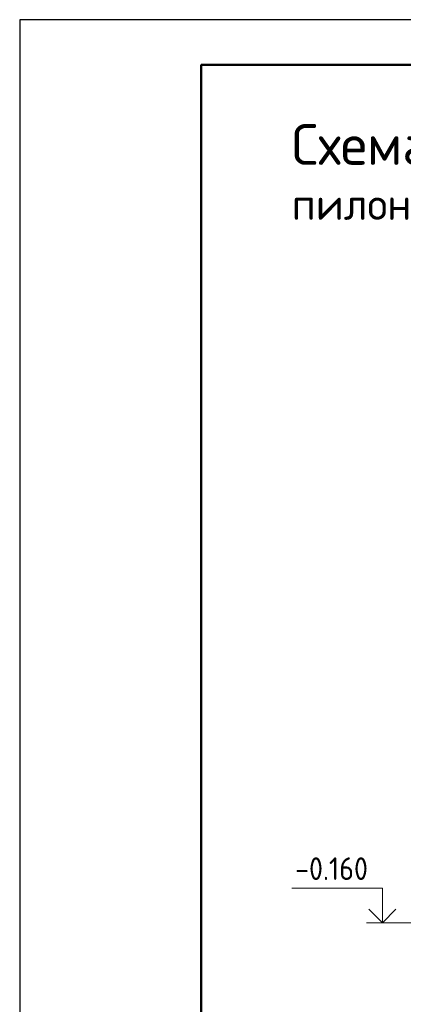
# Model space of a CAD drawing. Header units: millimetres. Extents: x 0 to 42000, y 0 to 29700.
# Tile 5 of 12: x 0 to 4231, y 18829 to 29700. Entities that reach past the tile are written whole.
import ezdxf

# ---------------------------------------------------------------- set-up
doc = ezdxf.new("R2010")
doc.units = ezdxf.units.MM
doc.layers.add('Standard', color=7, linetype='Continuous', lineweight=25)
doc.layers.add('Заголовок чертежа', color=7, linetype='Continuous', lineweight=25)
doc.styles.add('ISOCPEUR', font='txt')

msp = doc.modelspace()

# ---------------------------------------------------------------- linework, layer by layer
at = {"layer": 'Standard', "color": 7, "linetype": 'Continuous', "lineweight": 25, "transparency": 33554687}
msp.add_line((1999.999999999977, 29200), (2000, 1058.277997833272), dxfattribs=at)
at = {"layer": 'Standard', "color": 7, "linetype": 'Continuous', "lineweight": 13, "transparency": 33554687}
msp.add_line((4355.712890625, 19730.10864257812), (3825.72021484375, 19730.10864257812), dxfattribs=at)
at = {"layer": 'Standard', "color": 7, "linetype": 'Continuous', "lineweight": 25, "transparency": 33554687}
msp.add_lwpolyline([(-1.13686837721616e-11, 0), (42000, 0), (42000, 29700), (-1.13686837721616e-11, 29700), (-1.13686837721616e-11, 0)], close=True, dxfattribs=at)
at = {"layer": 'Standard', "color": 7, "linetype": 'Continuous', "lineweight": 50, "transparency": 33554687}
msp.add_lwpolyline([(1999.999999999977, 29200), (41500, 29200), (41500, 500), (2000, 500), (1999.999999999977, 29200)], close=True, dxfattribs=at)
at = {"layer": 'Standard', "color": 7, "linetype": 'Continuous', "lineweight": 35, "transparency": 33554687}
for points in [[(23000, 29200), (2000, 29200), (2000, 500), (23000, 500), (23000, 29200)], [(4148.492431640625, 19878.60717773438), (4000, 19730.10864257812), (3851.507568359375, 19878.60717773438)]]:
    msp.add_lwpolyline(points, dxfattribs=at)
at = {"layer": 'Standard', "color": 7, "linetype": 'Continuous', "lineweight": 13, "transparency": 33554687}
for points in [[(21046.142578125, 29200), (2000, 29200), (2000, 13705.26733398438), (21046.142578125, 13705.26733398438), (21046.142578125, 29200)], [(4000, 19730.10864257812), (4000, 20110.107421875), (3000, 20110.107421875)]]:
    msp.add_lwpolyline(points, dxfattribs=at)

# ---------------------------------------------------------------- texts
at = {"layer": 'Standard', "color": 7, "linetype": 'Continuous', "lineweight": 25, "transparency": 33554687, "insert": (3037.5, 20201.77612304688), "char_height": 250, "width": 1011.772155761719, "attachment_point": 7, "style": 'ISOCPEUR'}
msp.add_mtext('\\W0.90;-0.160', dxfattribs=at)
at = {"layer": 'Заголовок чертежа', "color": 7, "linetype": 'Continuous', "lineweight": 50, "transparency": 33554687, "attachment_point": 7, "style": 'ISOCPEUR'}
for s, insert, char_height, width in [('\\W0.98;Схема армирования', (3000, 27975), 450, 5752.75390625), ('\\W0.98;пилона П3.0 (2шт.)', (3000, 27455.2490234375), 350, 4229.734621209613)]:
    msp.add_mtext(s, dxfattribs=dict(at, insert=insert, char_height=char_height, width=width))

doc.saveas('drawing.dxf')
